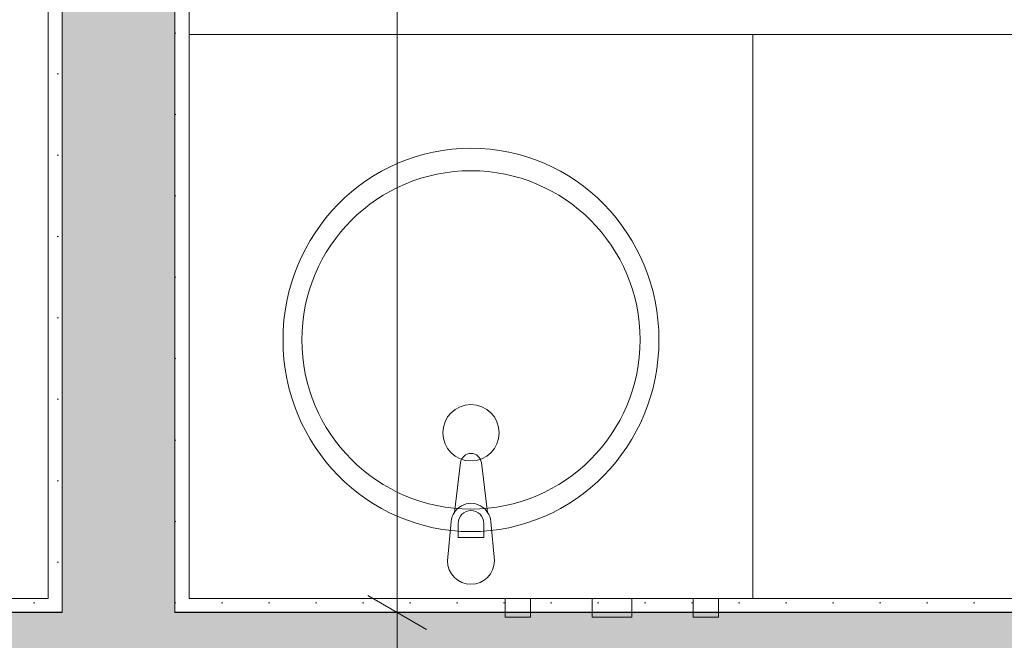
# Model space of a CAD drawing. Extents: x 100 to 2982, y 37 to 2050.
# Tile 73 of 130: x 1865 to 1969, y 617 to 683. Entities that reach past the tile are written whole.
import ezdxf
from ezdxf.xclip import XClip

# ---------------------------------------------------------------- set-up
doc = ezdxf.new("R2010")
doc.units = 0
doc.header["$MEASUREMENT"] = 0
doc.header["$XCLIPFRAME"] = 0
for name, color, linetype in [('299-A Wymiary Opisy', 7, 'Continuous'), ('330-W Wyposażenie', 7, 'Continuous'), ('420-K Ściany', 7, 'Continuous'), ('820-G Rysunki Obrazki', 7, 'Continuous'), ('A_ŚCIANY NOŚNE', 7, 'Continuous'), ('Nowe_330-W Wyposażenie', 7, 'Continuous')]:
    doc.layers.add(name, color=color, linetype=linetype)
pattern_1 = [(0, (-18316.349, -206.5255), (0, 8.660254), [0, -5]), (0, (-18313.849, -202.195), (0, 8.660254), [0, -5])]

# ---------------------------------------------------------------- blocks, each defined once
blk = doc.blocks.new('Rysunek_1_1', base_point=(-18316.35, -206.53))
at = {"layer": '420-K Ściany', "linetype": 'Continuous', "lineweight": 5}
h = blk.add_hatch(dxfattribs=at)
h.set_pattern_fill('Tynk_0001', color=180, style=0, pattern_type=2)
h.set_pattern_definition(pattern_1)
h.paths.add_polyline_path([(1867.62, 621.01), (1589.8, 621.01), (1589.8, 619.51), (1867.62, 619.51)])
h = blk.add_hatch(dxfattribs=at)
h.set_pattern_fill('Tynk_0001', color=180, style=0, pattern_type=2)
h.set_pattern_definition(pattern_1)
h.paths.add_polyline_path([(1869.12, 621.01), (1867.62, 621.01), (1867.62, 619.51), (1869.12, 619.51)])
h = blk.add_hatch(dxfattribs=at)
h.set_pattern_fill('Tynk_0001', color=180, style=0, pattern_type=2)
h.set_pattern_definition(pattern_1)
h.paths.add_polyline_path([(1882.62, 621.01), (1881.12, 621.01), (1881.12, 619.51), (1882.62, 619.51)])
h = blk.add_hatch(dxfattribs=at)
h.set_pattern_fill('Tynk_0001', color=180, style=0, pattern_type=2)
h.set_pattern_definition(pattern_1)
h.paths.add_polyline_path([(2134.3, 621.01), (1882.62, 621.01), (1882.62, 619.51), (2134.3, 619.51)])
at = {"layer": '420-K Ściany', "linetype": 'Continuous', "lineweight": 13}
for points in [[(1589.8, 619.51), (1589.8, 603.51), (1589.8, 595.51), (1869.12, 595.51), (1869.12, 619.51)], [(1881.12, 619.51), (1869.12, 619.51), (1869.12, 595.51), (1881.12, 595.51)], [(2135.8, 619.51), (1881.12, 619.51), (1881.12, 595.51), (2135.8, 595.51)]]:
    blk.add_hatch(color=62, dxfattribs=at).paths.add_polyline_path(points)
at = {"layer": 'A_ŚCIANY NOŚNE', "linetype": 'Continuous', "lineweight": 5}
h = blk.add_hatch(dxfattribs=at)
h.set_pattern_fill('Tynk_0001', color=180, style=0, pattern_type=2)
h.set_pattern_definition(pattern_1)
h.paths.add_polyline_path([(1867.62, 621.01), (1869.12, 621.01), (1869.12, 834.51), (1867.62, 834.51)])
at = {"layer": 'A_ŚCIANY NOŚNE', "linetype": 'Continuous', "lineweight": 13}
for points in [[(1869.12, 791.01), (1869.12, 621.01), (1881.12, 621.01), (1881.12, 791.01)], [(1881.12, 621.01), (1869.12, 621.01), (1869.12, 619.51), (1881.12, 619.51)]]:
    blk.add_hatch(color=62, dxfattribs=at).paths.add_polyline_path(points)
at = {"layer": 'A_ŚCIANY NOŚNE', "linetype": 'Continuous', "lineweight": 5}
h = blk.add_hatch(dxfattribs=at)
h.set_pattern_fill('Tynk_0001', color=180, style=0, pattern_type=2)
h.set_pattern_definition(pattern_1)
h.paths.add_polyline_path([(1881.12, 789.51), (1881.12, 621.01), (1882.62, 621.01), (1882.62, 789.51)])
at = {"layer": '299-A Wymiary Opisy', "color": 85, "linetype": 'Continuous', "lineweight": 13, "ltscale": 0.2}
for p, q in [((1904.77, 619.51), (1904.77, 791.01)), ((1909.45, 619.51), (1900.08, 619.51)), ((1904.77, 595.51), (1904.77, 619.51))]:
    blk.add_line(p, q, dxfattribs=at)
at = {"layer": '299-A Wymiary Opisy', "color": 45, "linetype": 'Continuous', "lineweight": 15, "ltscale": 0.2}
blk.add_line((1901.64, 621.31), (1907.89, 617.7), dxfattribs=at)
at = {"layer": '330-W Wyposażenie', "color": 75, "linetype": 'Continuous', "lineweight": 15, "ltscale": 0.2}
for p, q in [((1882.62, 681.01), (1942.62, 681.01)), ((1882.62, 681.01), (1882.62, 621.01)), ((1942.62, 681.01), (1942.62, 621.01)), ((1911.26, 628.99), (1911.26, 627.5)), ((1913.98, 627.5), (1913.98, 628.99)), ((1911.26, 627.5), (1913.98, 627.5)), ((1882.62, 621.01), (1942.62, 621.01))]:
    blk.add_line(p, q, dxfattribs=at)
at = {"layer": '330-W Wyposażenie', "color": 75, "linetype": 'Continuous', "lineweight": 15, "ltscale": 0.2, "flags": 128}
blk.add_lwpolyline([(1910.12, 625.01), (1910.52, 629.2, -0.12102), (1910.85, 630.16), (1911.51, 635.45, -0.882566), (1913.73, 635.45), (1914.39, 630.16, -0.12102), (1914.72, 629.2), (1915.12, 625.01, -1)], format="xyb", close=True, dxfattribs=at)
for points in [[(1916.27, 621.01), (1918.97, 621.01), (1918.97, 619.01), (1916.27, 619.01)], [(1925.52, 621.01), (1929.72, 621.01), (1929.72, 619.01), (1925.52, 619.01)], [(1936.27, 621.01), (1938.97, 621.01), (1938.97, 619.01), (1936.27, 619.01)]]:
    blk.add_lwpolyline(points, close=True, dxfattribs=at)
at = {"layer": '330-W Wyposażenie', "color": 75, "linetype": 'Continuous', "lineweight": 15, "ltscale": 0.2}
for centre, radius in [((1912.62, 648.51), 18), ((1912.62, 638.63), 3)]:
    blk.add_circle(centre, radius, dxfattribs=at)
for centre, radius, start, end in [((1912.62, 629.01), 2.11, 32.771, 147.229), ((1912.62, 628.99), 1.36, 0, 180)]:
    blk.add_arc(centre, radius, start, end, dxfattribs=at)
blk.add_ellipse((1912.62, 648.51), major_axis=(0, 20.4), ratio=0.980392, dxfattribs=at)
at = {"layer": '420-K Ściany', "color": 67, "linetype": 'Continuous', "lineweight": 13, "ltscale": 0.2}
for p, q in [((1869.12, 621.01), (1869.12, 619.51)), ((1869.12, 621.01), (1869.12, 619.51)), ((1881.12, 619.51), (1881.12, 621.01)), ((1881.12, 619.51), (1881.12, 621.01))]:
    blk.add_line(p, q, dxfattribs=at)
at = {"layer": '420-K Ściany', "color": 27, "linetype": 'Continuous', "lineweight": 25, "ltscale": 0.2}
for p, q in [((1869.12, 619.51), (1589.8, 619.51)), ((2135.8, 619.51), (1881.12, 619.51))]:
    blk.add_line(p, q, dxfattribs=at)
at = {"layer": '420-K Ściany', "color": 47, "linetype": 'Continuous', "lineweight": 15, "ltscale": 0.2, "flags": 128}
for points in [[(1867.62, 621.01), (1589.8, 621.01)], [(2134.3, 621.01), (1882.62, 621.01)]]:
    blk.add_lwpolyline(points, dxfattribs=at)
at = {"layer": 'A_ŚCIANY NOŚNE', "color": 67, "linetype": 'Continuous', "lineweight": 13, "ltscale": 0.2}
for p, q in [((1869.12, 791.01), (1869.12, 621.01)), ((1881.12, 621.01), (1881.12, 791.01))]:
    blk.add_line(p, q, dxfattribs=at)
at = {"layer": 'A_ŚCIANY NOŚNE', "color": 47, "linetype": 'Continuous', "lineweight": 15, "ltscale": 0.2, "flags": 128}
for points in [[(1867.62, 834.51), (1867.62, 621.01)], [(1882.62, 621.01), (1882.62, 789.51)]]:
    blk.add_lwpolyline(points, dxfattribs=at)
at = {"layer": 'Nowe_330-W Wyposażenie', "color": 4, "linetype": 'Continuous', "lineweight": 13, "ltscale": 0.2}
for p, q in [((1942.62, 681.01), (2134.3, 681.01)), ((1942.62, 621.01), (1942.62, 681.01)), ((2134.3, 621.01), (1942.62, 621.01))]:
    blk.add_line(p, q, dxfattribs=at)
at = {"layer": 'Nowe_330-W Wyposażenie', "color": 19, "linetype": 'Continuous', "lineweight": 0, "ltscale": 0.2, "flags": 128}
blk.add_lwpolyline([(1942.62, 681.01), (2134.3, 681.01), (2134.3, 621.01), (1942.62, 621.01)], close=True, dxfattribs=at)

msp = doc.modelspace()

# ---------------------------------------------------------------- block references
at = {"layer": '820-G Rysunki Obrazki', "color": 65, "linetype": 'Continuous', "lineweight": 13, "ltscale": 0.2}
ref = msp.add_blockref('Rysunek_1_1', (-18316.35, -206.53), dxfattribs=at)
XClip(ref).set_block_clipping_path([(244.527027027, 75.2081975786), (2570.9054054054, 2024.1891891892)])

doc.saveas('drawing.dxf')
